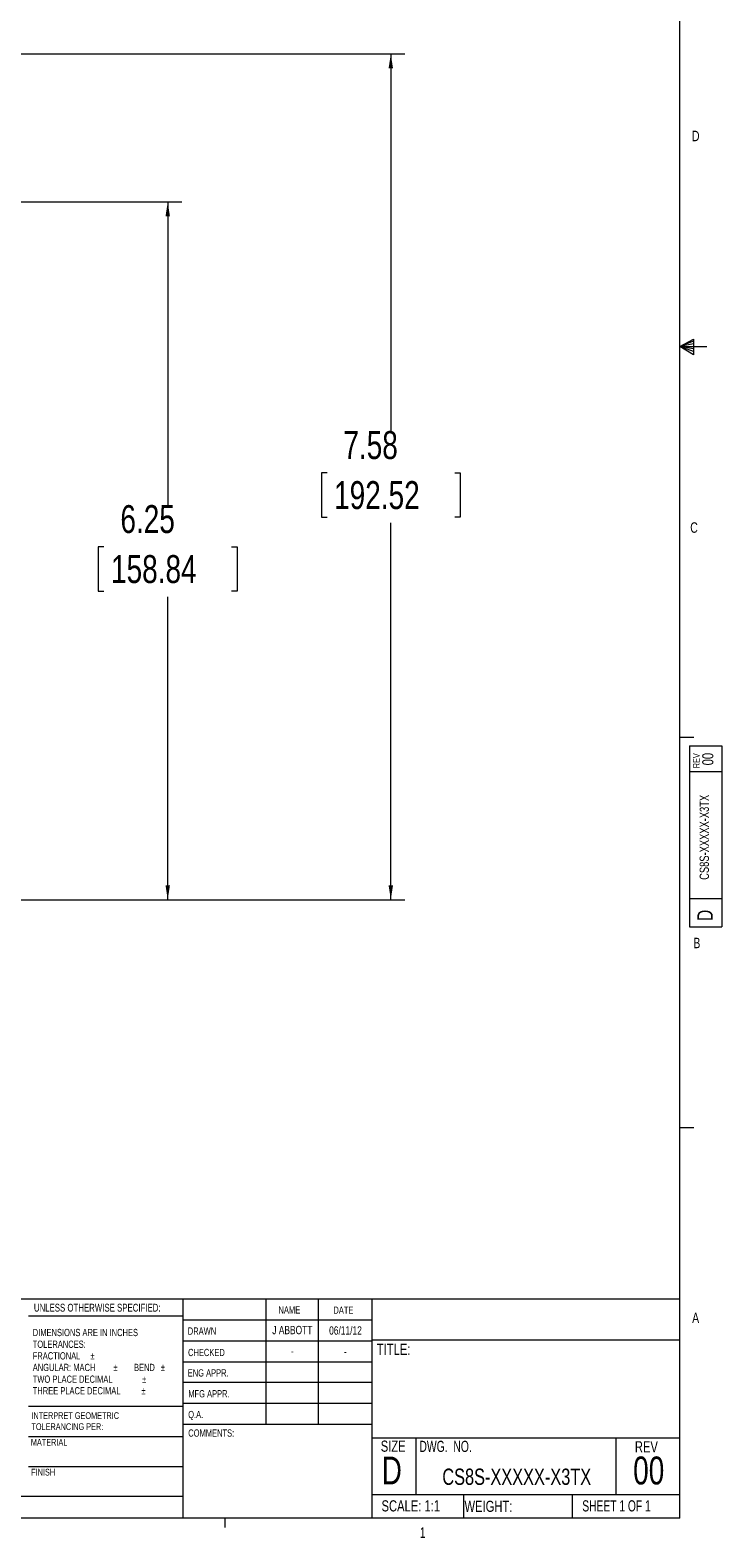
# Model space of a CAD drawing. Header units: inches. Extents: x 0.3 to 33.9, y 0.2 to 21.6.
# Tile 15 of 25: x 27.7 to 33.9, y 0.2 to 13.7. Entities that reach past the tile are written whole.
import ezdxf

# ---------------------------------------------------------------- set-up
doc = ezdxf.new("R2010")
doc.units = ezdxf.units.IN
doc.header["$MEASUREMENT"] = 0
doc.layers.add('SLD-0', color=7, linetype='Continuous', lineweight=15)
doc.styles.add('SLDTEXTSTYLE0', font='TXT', dxfattribs={"width": 0.75})
doc.styles.add('SLDTEXTSTYLE1', font='TXT', dxfattribs={"width": 0.6875})
doc.styles.add('SLDTEXTSTYLE2', font='TXT', dxfattribs={"width": 0.694444})
doc.dimstyles.new('SLDDIMSTYLE0', dxfattribs={"dimtxt": 0.25, "dimasz": 0.13, "dimexe": 0, "dimexo": 0.0625, "dimgap": 0.0625, "dimtad": 0, "dimtih": 1, "dimtoh": 1, "dimrnd": 1e-09, "dimzin": 12, "dimdsep": 46, "dimtxsty": 'SLDTEXTSTYLE0', "dimsah": 1, "dimcen": 0.09, "dimadec": 0, "dimazin": 3, "dimtfac": 1, "dimtofl": 0, "dimtmove": 0, "dimatfit": 3, "dimfxl": 1, "dimfrac": 2, "dimtolj": 1, "dimtzin": 12, "dimarcsym": 0})

# ---------------------------------------------------------------- blocks, each defined once
blk = doc.blocks.new('SW_NOTE_0')
at = {"color": 0, "linetype": 'Continuous', "lineweight": 0, "char_height": 0.06, "attachment_point": 1, "style": 'SLDTEXTSTYLE0'}
for s, insert in [('INTERPRET GEOMETRIC', (0, 0.077)), ('TOLERANCING PER:', (0, -0.022))]:
    blk.add_mtext(s, dxfattribs=dict(at, insert=insert))
blk = doc.blocks.new('SW_NOTE_1')
at = {"color": 0, "linetype": 'Continuous', "lineweight": 0, "char_height": 0.065, "attachment_point": 1, "style": 'SLDTEXTSTYLE0'}
for s, insert in [('DIMENSIONS ARE IN INCHES', (0, 0.084)), ('TOLERANCES:', (0, -0.021)), ('FRACTIONAL', (0, -0.125)), ('%%p', (0.518, -0.125)), ('ANGULAR: MACH', (0, -0.229)), ('%%p', (0.723, -0.229)), ('BEND', (0.907, -0.229)), ('%%p', (1.148, -0.229)), ('TWO PLACE DECIMAL', (0, -0.334)), ('%%p', (0.979, -0.334)), ('THREE PLACE DECIMAL', (0, -0.438)), ('%%p', (0.974, -0.438))]:
    blk.add_mtext(s, dxfattribs=dict(at, insert=insert))
blk = doc.blocks.new('_D_10')
at = {"layer": 'SLD-0'}
for p, q in [((23.006, 13.532), (31.06, 13.532)), ((30.935, 13.532), (30.935, 10.153)), ((30.364, 9.779), (30.313, 9.779)), ((30.313, 9.779), (30.313, 9.382)), ((31.507, 9.779), (31.557, 9.779)), ((31.557, 9.779), (31.557, 9.382)), ((30.313, 9.382), (30.364, 9.382)), ((30.935, 5.952), (30.935, 9.331)), ((31.557, 9.382), (31.507, 9.382)), ((26.503, 5.952), (31.06, 5.952))]:
    blk.add_line(p, q, dxfattribs=at)
for points in [[(30.935, 13.532), (30.915, 13.402), (30.955, 13.402)], [(30.935, 5.952), (30.955, 6.082), (30.915, 6.082)]]:
    blk.add_solid(points, dxfattribs=at)
at = {"layer": 'SLD-0', "char_height": 0.25, "attachment_point": 1, "style": 'SLDTEXTSTYLE0'}
for s, insert in [('7.58', (30.51, 10.152, -1.544)), ('192.52', (30.427, 9.704, -1.544))]:
    blk.add_mtext(s, dxfattribs=dict(at, insert=insert))
blk = doc.blocks.new('_D_11')
at = {"layer": 'SLD-0'}
for p, q in [((26.872, 12.206), (29.062, 12.206)), ((28.937, 12.206), (28.937, 9.49)), ((28.366, 9.116), (28.315, 9.116)), ((28.315, 9.116), (28.315, 8.719)), ((29.509, 9.116), (29.56, 9.116)), ((29.56, 9.116), (29.56, 8.719)), ((28.315, 8.719), (28.366, 8.719)), ((28.937, 5.952), (28.937, 8.668)), ((29.56, 8.719), (29.509, 8.719)), ((26.503, 5.952), (29.062, 5.952))]:
    blk.add_line(p, q, dxfattribs=at)
for points in [[(28.937, 12.206), (28.917, 12.076), (28.957, 12.076)], [(28.937, 5.952), (28.957, 6.082), (28.917, 6.082)]]:
    blk.add_solid(points, dxfattribs=at)
at = {"layer": 'SLD-0', "char_height": 0.25, "attachment_point": 1, "style": 'SLDTEXTSTYLE0'}
for s, insert in [('6.25', (28.513, 9.489, -1.544)), ('158.84', (28.429, 9.041, -1.544))]:
    blk.add_mtext(s, dxfattribs=dict(at, insert=insert))

msp = doc.modelspace()

# ---------------------------------------------------------------- linework, layer by layer
at = {"color": 7, "linetype": 'Continuous', "lineweight": 0}
for p, q in [((33.523, 0.411), (33.523, 21.411)), ((33.523, 10.911), (33.647, 10.976)), ((33.647, 10.958), (33.523, 10.911)), ((33.647, 10.976), (33.647, 10.837)), ((33.647, 10.934), (33.523, 10.911)), ((33.647, 10.891), (33.523, 10.911)), ((33.647, 10.865), (33.523, 10.911)), ((33.647, 10.837), (33.523, 10.911)), ((33.523, 10.911), (33.766, 10.911)), ((33.523, 7.411), (33.648, 7.411)), ((33.61, 7.332), (33.9, 7.332)), ((33.61, 7.332), (33.61, 5.709)), ((33.9, 7.332), (33.9, 5.709)), ((33.9, 7.099), (33.61, 7.099)), ((33.61, 5.965), (33.9, 5.965)), ((33.61, 5.709), (33.9, 5.709)), ((33.523, 3.911), (33.648, 3.911)), ((25.714, 2.375), (33.523, 2.375)), ((29.073, 2.375), (29.073, 0.411)), ((29.817, 2.375), (29.817, 1.25)), ((30.285, 2.375), (30.285, 1.25)), ((30.764, 2.375), (30.764, 0.411)), ((29.073, 2.221), (27.691, 2.221)), ((29.073, 2.187), (30.764, 2.187)), ((29.073, 2), (30.764, 2)), ((30.764, 2.008), (33.523, 2.008)), ((29.073, 1.812), (30.764, 1.812)), ((30.764, 1.625), (29.073, 1.625)), ((27.691, 1.414), (29.073, 1.414)), ((30.764, 1.437), (29.073, 1.437)), ((30.764, 1.25), (29.073, 1.25)), ((27.691, 1.144), (29.073, 1.144)), ((30.764, 1.13), (33.523, 1.13)), ((31.16, 1.13), (31.16, 0.623)), ((32.951, 1.13), (32.951, 0.623)), ((27.691, 0.874), (29.073, 0.874)), ((25.714, 0.607), (29.073, 0.607)), ((30.764, 0.623), (33.523, 0.623)), ((31.587, 0.623), (31.587, 0.411)), ((32.559, 0.623), (32.559, 0.411)), ((33.523, 0.411), (0.523, 0.411)), ((29.448, 0.411), (29.448, 0.326))]:
    msp.add_line(p, q, dxfattribs=at)

# ---------------------------------------------------------------- block references
for name, p in [('SW_NOTE_1', (27.728, 2.023)), ('SW_NOTE_0', (27.716, 1.283))]:
    msp.add_blockref(name, p, dxfattribs=at)

# ---------------------------------------------------------------- texts
for s, insert, char_height, attachment_point, style in [('D', (33.632, 12.844), 0.0938, 1, 'SLDTEXTSTYLE0'), ('C', (33.617, 9.335), 0.0938, 1, 'SLDTEXTSTYLE0'), ('B', (33.645, 5.612), 0.0938, 1, 'SLDTEXTSTYLE0'), ('UNLESS OTHERWISE SPECIFIED:', (27.738, 2.332), 0.07, 1, 'SLDTEXTSTYLE0'), ('NAME', (29.929, 2.309), 0.065, 1, 'SLDTEXTSTYLE0'), ('DATE', (30.421, 2.307), 0.065, 1, 'SLDTEXTSTYLE0'), ('A', (33.634, 2.253), 0.0938, 1, 'SLDTEXTSTYLE0'), ('DRAWN', (29.117, 2.12), 0.065, 1, 'SLDTEXTSTYLE0'), ('J ABBOTT', (30.053, 2.134), 0.075, 2, 'SLDTEXTSTYLE0'), ('06/11/12', (30.529, 2.13), 0.075, 2, 'SLDTEXTSTYLE0'), ('CHECKED', (29.119, 1.928), 0.065, 1, 'SLDTEXTSTYLE0'), ('-', (30.052, 1.946), 0.075, 2, 'SLDTEXTSTYLE0'), ('-', (30.528, 1.942), 0.075, 2, 'SLDTEXTSTYLE0'), ('TITLE:', (30.81, 1.973), 0.1, 1, 'SLDTEXTSTYLE0'), ('ENG APPR.', (29.116, 1.745), 0.065, 1, 'SLDTEXTSTYLE0'), ('MFG APPR.', (29.121, 1.558), 0.065, 1, 'SLDTEXTSTYLE0'), ('Q.A.', (29.12, 1.372), 0.065, 1, 'SLDTEXTSTYLE0'), ('MATERIAL', (27.711, 1.121), 0.06, 1, 'SLDTEXTSTYLE0'), ('COMMENTS:', (29.121, 1.206), 0.065, 1, 'SLDTEXTSTYLE0'), ('SIZE', (30.845, 1.106), 0.1, 1, 'SLDTEXTSTYLE0'), ('DWG.  NO.', (31.191, 1.104), 0.1, 1, 'SLDTEXTSTYLE2'), ('REV', (33.121, 1.1), 0.1, 1, 'SLDTEXTSTYLE0'), ('D', (30.853, 0.963), 0.25, 1, 'SLDTEXTSTYLE0'), ('00', (33.245, 0.963), 0.25, 2, 'SLDTEXTSTYLE0'), ('FINISH', (27.714, 0.853), 0.06, 1, 'SLDTEXTSTYLE0'), ('CS8S-XXXXX-X3TX', (32.063, 0.855), 0.14583, 2, 'SLDTEXTSTYLE0'), ('SCALE: 1:1', (30.852, 0.571), 0.1, 1, 'SLDTEXTSTYLE0'), ('WEIGHT:', (31.595, 0.567), 0.1, 1, 'SLDTEXTSTYLE0'), ('SHEET 1 OF 1', (32.65, 0.571), 0.1, 1, 'SLDTEXTSTYLE1'), ('1', (31.195, 0.328), 0.0938, 1, 'SLDTEXTSTYLE0')]:
    msp.add_mtext(s, dxfattribs=dict(at, insert=insert, char_height=char_height, attachment_point=attachment_point, style=style))
at = {"color": 7, "linetype": 'Continuous', "lineweight": 0, "rotation": 90, "style": 'SLDTEXTSTYLE0'}
for s, insert, char_height, attachment_point in [('REV', (33.642, 7.131), 0.06, 1), ('00', (33.724, 7.213), 0.1, 2), ('CS8S-XXXXX-X3TX', (33.701, 6.512), 0.08333, 2), ('D', (33.681, 5.763), 0.138, 1)]:
    msp.add_mtext(s, dxfattribs=dict(at, insert=insert, char_height=char_height, attachment_point=attachment_point))

# ---------------------------------------------------------------- dimensions: what is measured, and where the dimension line sits
at = {"layer": 'SLD-0'}
for base, p2, picture, middle in [((30.935, 13.532), (22.956, 13.532), '_D_10', (30.935, 9.742)), ((28.937, 12.206), (26.822, 12.206), '_D_11', (28.937, 9.079))]:
    dim = msp.add_linear_dim(base=base, p1=(26.453, 5.952), p2=p2, angle=90, dimstyle='SLDDIMSTYLE0', dxfattribs=at)
    dim.commit()
    dim.dimension.update_dxf_attribs({"geometry": picture, "text_midpoint": middle, "dimtype": 160})

doc.saveas('drawing.dxf')
